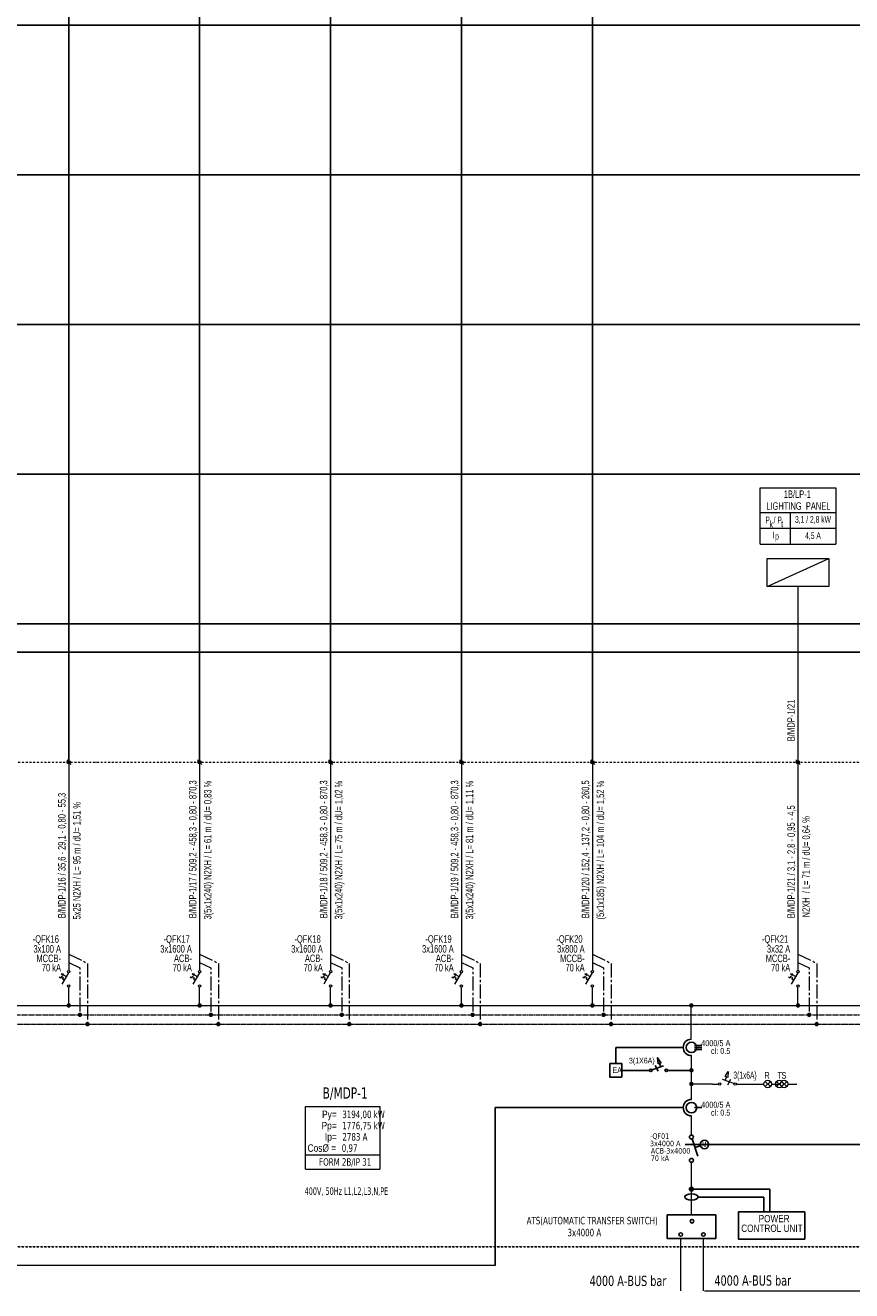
# Model space of a CAD drawing. Header units: millimetres. Extents: x -249865 to 125158, y -30755 to 173378.
# Tile 8 of 34: x -182826 to -160731, y 107722 to 141547. Entities that reach past the tile are written whole.
import ezdxf
from ezdxf.enums import TextEntityAlignment as Align

# ---------------------------------------------------------------- set-up
doc = ezdxf.new("R2010")
doc.units = ezdxf.units.MM
for name, pattern in [('CENTER2', [1.125, 0.75, -0.125, 0.125, -0.125]), ('DASHDOT', [1, 0.5, -0.25, 0, -0.25]), ('DASHED2', [0.375, 0.25, -0.125])]:
    doc.linetypes.add(name, pattern=pattern)
for name, color, linetype in [('1', 2, 'Continuous'), ('ANTET', 7, 'Continuous'), ('CERCEVE', 7, 'Continuous'), ('E_PANO-CIZIM', 7, 'Continuous'), ('E_PANO_YAZI', 1, 'Continuous'), ('EBUSBAR-ALEMINYUM', 5, 'Continuous'), ('KDmuh-1', 50, 'Continuous'), ('KDmuh-salter', 4, 'Continuous'), ('KDmuh-yazı1', 7, 'Continuous')]:
    doc.layers.add(name, color=color, linetype=linetype)
for name, color, linetype, lineweight in [('E-TP-BARA-N', 11, 'DASHED2', 13), ('E-TP-BARA-P', 6, 'Continuous', 18), ('E-TP-BARA-PE', 91, 'CENTER2', 13), ('E-TP-CIZIM', 3, 'Continuous', 13), ('E-TP-CIZIM-TEXT', 150, 'Continuous', 13), ('E-YAZI', 7, 'Continuous', 9), ('E_PANO-CERCEVE', 1, 'Continuous', 9)]:
    doc.layers.add(name, color=color, linetype=linetype, lineweight=lineweight)
doc.styles.add('AGPANO', font='arial.ttf')
doc.styles.add('EM-TP-ANTET-TT', font='arial.ttf', dxfattribs={"width": 0.8, "height": 150})
doc.styles.add('EM-TP-ANTET-TT1', font='swisscl.ttf', dxfattribs={"width": 0.8})
doc.styles.add('EM-TP-YAZI-SHX', font='swisscl.ttf', dxfattribs={"width": 0.6})
doc.styles.add('VEGA', font='swisscl.ttf')
doc.styles.add('VG-BLOK-YAZI', font='tahoma.ttf', dxfattribs={"height": 1})
doc.styles.add('VG-YAZI', font='arial.ttf', dxfattribs={"width": 0.8, "height": 150})

# ---------------------------------------------------------------- blocks, each defined once
blk = doc.blocks.new('SY125160')
blk.add_circle((23.1, -31.8), 7.61)
at = {"layer": 'KDmuh-salter', "color": 6}
blk.add_line((1.1, -41.7), (11.6, -10.8), dxfattribs=at)
at = {"layer": 'KDmuh-salter', "color": 10}
blk.add_line((6.4, -26.2), (15.8, -29.4), dxfattribs=at)
at = {"layer": 'KDmuh-salter'}
for centre in [(0, -3.5), (0, -45)]:
    blk.add_circle(centre, 3.5, dxfattribs=at)
at = {"layer": 'KDmuh-yazı1', "style": 'VEGA', "width": 0.7}
blk.add_text('M', height=10, rotation=180, dxfattribs=at).set_placement((26.5, -27, 0))
blk = doc.blocks.new('E-BARA-BAGLANTI')
blk.add_hatch(color=256).paths.add_polyline_path([(125, 0, 1), (-125, 0, 1)])
blk.add_circle((0, 0), 125)
blk = doc.blocks.new('VG-PN-AP-PB')
at = {"layer": 'E-TP-CIZIM', "color": 1, "elevation": 0}
for points in [[(1497.8, 329.8), (1497.8, 497.6), (1696.6, 497.6), (1696.6, 329.8)], [(1497.8, 368.5), (1696.6, 368.5)], [(1497.8, 329.8), (1696.6, 329.8)]]:
    blk.add_lwpolyline(points, dxfattribs=at)
at = {"layer": 'E-TP-CIZIM-TEXT', "color": 1, "style": 'VG-YAZI', "width": 0.8}
for s, p in [('Ру=', (1581.3, 466.3, 0)), ('Рр=', (1581.3, 436.3, 0)), ('Ip=', (1581.6, 406.3, 0)), ('Cos%%C =', (1579.9, 376.3, 0))]:
    blk.add_text(s, height=20, dxfattribs=at).set_placement(p, align=Align.RIGHT)
at = {"layer": 'E-TP-CIZIM-TEXT', "color": 7, "style": 'VG-BLOK-YAZI', "width": 0.8, "flags": 8}
blk.add_attdef('PANO-ADI', text='', height=30, dxfattribs=at).set_placement((1604, 531.6), align=Align.MIDDLE)
at = {"layer": 'E-TP-CIZIM-TEXT', "color": 1, "style": 'VG-BLOK-YAZI', "width": 0.8, "flags": 8}
for tag, p in [('PB-KGUC', (1596.3, 466.3, 0)), ('PB-TGUC', (1596.3, 436.3, 0)), ('PB-TAKM', (1596.6, 406.3, 0)), ('PB-COSF', (1594.9, 376.3, 0))]:
    blk.add_attdef(tag, p, '', height=20, dxfattribs=at)
blk.add_attdef('PB-IP', text='', height=20, dxfattribs=at).set_placement((1604, 349.1), align=Align.MIDDLE_CENTER)
at = {"layer": 'E-TP-CIZIM-TEXT', "style": 'VG-BLOK-YAZI', "width": 0.7, "flags": 8}
blk.add_attdef('PB-BARA', text='', height=20, dxfattribs=at).set_placement((1607.3, 269.8), align=Align.MIDDLE)
blk = doc.blocks.new('VG-PN-AP-CIKIS-2')
at = {"layer": 'E-TP-BARA-N', "linetype": 'CENTER2', "ltscale": 50, "flags": 128}
blk.add_lwpolyline([(0, 1364.8), (30, 1350.3), (30, 1225)], dxfattribs=at)
at = {"layer": 'E-TP-BARA-P', "linetype": 'Continuous'}
for p, q in [((0, 1895.6), (0, 1343.5)), ((0, 1250), (0, 1298.7))]:
    blk.add_line(p, q, dxfattribs=at)
at = {"layer": 'E-TP-BARA-PE', "ltscale": 50, "flags": 128}
blk.add_lwpolyline([(0, 1387), (50, 1362.8), (50, 1200)], dxfattribs=at)
at = {"layer": 'E-TP-CIZIM', "color": 7}
for p, q in [((-0.8, 1337.2), (-18.4, 1306.7)), ((-6.7, 1327), (-14.8, 1331.5))]:
    blk.add_line(p, q, dxfattribs=at)
at = {"layer": 'E-TP-CIZIM', "color": 7, "flags": 128}
blk.add_lwpolyline([(-12, 1317.7), (-16.3, 1320.1), (-14.2, 1323.8), (-19.8, 1327), (-21.9, 1323.2), (-25.6, 1325.3)], dxfattribs=at)
blk.add_lwpolyline([(-15.8, 1329.8), (-13.7, 1333.5), (-20.4, 1334.8)], close=True, dxfattribs=at)
at = {"layer": 'E-TP-CIZIM', "color": 1, "linetype": 'Continuous', "const_width": 5.93}
blk.add_lwpolyline([(-3, 1250, 1), (3, 1250, 1)], format="xyb", close=True, dxfattribs=at)
at = {"layer": 'E-TP-CIZIM', "color": 1, "linetype": 'Continuous', "const_width": 5.93, "elevation": 0}
for points in [[(27, 1225, 1), (32.9, 1225, 1)], [(47, 1200, 1), (52.9, 1200, 1)]]:
    blk.add_lwpolyline(points, format="xyb", close=True, dxfattribs=at)
at = {"layer": 'E-TP-CIZIM', "color": 7}
for centre in [(0, 1340.3), (0, 1301.9)]:
    blk.add_circle(centre, 3.2, dxfattribs=at)
at = {"layer": 'E_PANO-CERCEVE', "linetype": 'Continuous'}
blk.add_line((-5.4, 1906.3), (5.4, 1893.7), dxfattribs=at)
blk.add_ellipse((0, 1900), major_axis=(-4.45, 0), ratio=1, start_param=5.497787, end_param=11.780972, dxfattribs=at)
at = {"style": 'EM-TP-YAZI-SHX', "width": 0.8, "flags": 13}
blk.add_attdef('GEN', text='', height=20, dxfattribs=at).set_placement((26, 1172.8), align=Align.MIDDLE)
at = {"layer": 'E-TP-CIZIM-TEXT', "style": 'EM-TP-YAZI-SHX', "width": 0.8, "flags": 12}
for tag, p in [('ACIKLAMA1', (-8.5, 1483.2)), ('BES-KABLO', (31.5, 1479.9))]:
    blk.add_attdef(tag, p, '', height=20, rotation=90, dxfattribs=at)
for tag, p in [('SGRT-NO', (-20.7, 1417.6)), ('SGRT-AMP', (-20.7, 1391.3)), ('SGRT-NOT', (-20.7, 1341)), ('SGRT-TIP', (-20.7, 1365.9))]:
    blk.add_attdef(tag, text='', height=20, dxfattribs=at).set_placement(p, align=Align.RIGHT)
blk = doc.blocks.new('VG-PN-AP-YUK-EAP')
at = {"layer": 'E-TP-CIZIM'}
blk.add_line((-82.4, 470), (82.4, 545), dxfattribs=at)
at = {"layer": 'E-TP-CIZIM', "linetype": 'Continuous'}
blk.add_line((0, 470), (0, 0), dxfattribs=at)
at = {"layer": 'E-TP-CIZIM', "color": 3}
blk.add_lwpolyline([(-82.4, 545), (82.4, 545), (82.4, 470), (-82.4, 470), (-82.4, 545)], dxfattribs=at)
at = {"style": 'EM-TP-YAZI-SHX', "width": 0.6, "flags": 9}
blk.add_attdef('GEN', text='', height=15, dxfattribs=at).set_placement((28.4, -26.8), align=Align.MIDDLE)
blk = doc.blocks.new('VG-PN-AP-YUK-BILGI')
at = {"layer": 'E-YAZI', "ltscale": 500}
for p, q in [((-100.8, 667.5), (101.5, 667.5)), ((-21.3, 666.6), (-21.3, 583.4)), ((-100.8, 625.5), (101.5, 625.5)), ((-100.8, 583.4), (101.5, 583.4))]:
    blk.add_line(p, q, dxfattribs=at)
blk.add_lwpolyline([(-100.8, 583.4), (-100.8, 733.8), (101.5, 733.8), (101.5, 583.4)], dxfattribs=at)
at = {"layer": 'E-TP-CIZIM-TEXT', "style": 'EM-TP-ANTET-TT1', "width": 0.8}
for s, p in [('P  / P ', (-62.7, 638.5)), ('k', (-71.3, 627.6)), ('t', (-42.7, 628.6)), ('I', (-64.8, 598.3)), ('p', (-56.2, 595.3))]:
    blk.add_text(s, height=18, dxfattribs=at).set_placement(p, align=Align.CENTER)
at = {"layer": 'E-TP-CIZIM-TEXT', "style": 'EM-TP-ANTET-TT1', "width": 0.8, "flags": 12}
for tag, height, p in [('YUK-ADI', 20, (-1.8, 717)), ('YUK-ADI1', 20, (-1.8, 685)), ('GUC', 18, (40.1, 647.9)), ('AKIM', 18, (40.1, 604.2))]:
    blk.add_attdef(tag, text='', height=height, dxfattribs=at).set_placement(p, align=Align.MIDDLE)
at = {"layer": 'E-TP-CIZIM-TEXT', "ltscale": 500, "style": 'EM-TP-YAZI-SHX', "flags": 12}
for tag, p in [('LINYENOT-1', (-8.5, 55.8)), ('LINYENOT-2', (31.5, 55.8))]:
    blk.add_attdef(tag, p, '', height=20, rotation=90, dxfattribs=at)
at = {"layer": 'E-TP-CIZIM-TEXT', "ltscale": 500, "style": 'EM-TP-YAZI-SHX', "width": 0.8, "flags": 9}
blk.add_attdef('GEN', text='', height=20, dxfattribs=at).set_placement((28.4, -26.8), align=Align.MIDDLE)

msp = doc.modelspace()

# ---------------------------------------------------------------- linework, layer by layer
for p, q in [((-178165, 121847), (-178165, 149847)), ((-174665, 121847), (-174665, 149847)), ((-171165, 121847), (-171165, 149847)), ((-167665, 121847), (-167665, 149847)), ((-181665, 121847), (-181665, 145847)), ((-137016, 124792), (-236583, 124792, 0)), ((-170266, 112615, 0), (-170266, 108398, 0)), ((-162919, 110438, 0), (-165016, 110438, 0)), ((-162919, 109829, 0), (-162919, 110438, 0)), ((-163077, 110224, 0), (-164838, 110224, 0)), ((-163077, 109829, 0), (-163077, 110224, 0))]:
    msp.add_line(p, q)
at = {"color": 7}
msp.add_line((-170266, 108398, 0), (-247797, 108425, 0), dxfattribs=at)
for points in [[(-235765, 141547), (-122132, 141547), (-122132, 137547), (-235765, 137547)], [(-235765, 137547), (-122132, 137547), (-122132, 133547), (-235765, 133547)], [(-235765, 133547), (-122132, 133547), (-122132, 129547), (-235765, 129547)], [(-235765, 129547), (-122132, 129547), (-122132, 125547), (-235765, 125547)]]:
    msp.add_lwpolyline(points, close=True, dxfattribs=at)
at = {"elevation": 0}
msp.add_lwpolyline([(-165182, 111631), (-120827, 111631)], dxfattribs=at)
msp.add_lwpolyline([(-161987, 109829), (-163760, 109829), (-163760, 109102), (-161987, 109102)], close=True, dxfattribs=at)
for centre in [(-165002, 109578, 0), (-165301, 109224, 0), (-164695, 109224, 0)]:
    msp.add_circle(centre, 47.9)
at = {"extrusion": (0, 0, -1)}
msp.add_ellipse((-165016, 110228, 0), major_axis=(-178, 0), ratio=0.462882, dxfattribs=at)
at = {"layer": 'ANTET'}
msp.add_circle((-165017, 114225, 0), 140, dxfattribs=at)
msp.add_arc((-165017, 114225, 0), 220, 90, 270, dxfattribs=at)
at = {"layer": 'CERCEVE', "elevation": 0}
for points in [[(-166873, 113429), (-167195, 113429), (-167195, 113795), (-166873, 113795)], [(-165664, 109749), (-164368, 109749), (-164368, 109114), (-165664, 109114)]]:
    msp.add_lwpolyline(points, close=True, dxfattribs=at)
at = {"layer": 'E-TP-BARA-N', "ltscale": 100}
msp.add_line((-235225, 115097, 0), (-122336, 115097, 0), dxfattribs=at)
at = {"layer": 'E-TP-BARA-P'}
for p, q in [((-235225, 115347, 0), (-122336, 115347, 0)), ((-165019, 114445, 0), (-165019, 115347, 0)), ((-165017, 112835, 0), (-165018, 114005, 0)), ((-165017, 111877, 0), (-165017, 112395, 0)), ((-165016, 109749, 0), (-165016, 111154, 0)), ((-165301, 107722, 0), (-165301, 109114, 0)), ((-164695, 107722, 0), (-164695, 109114, 0))]:
    msp.add_line(p, q, dxfattribs=at)
at = {"layer": 'E-TP-BARA-P', "color": 1}
msp.add_line((-164663, 107722, 0), (-120455, 107722, 0), dxfattribs=at)
at = {"layer": 'E-TP-BARA-PE', "ltscale": 50}
msp.add_line((-235225, 114847, 0), (-122336, 114847, 0), dxfattribs=at)
at = {"layer": 'E-TP-CIZIM'}
for p, q in [((-163879, 113258, 0), (-164188, 113363, 0)), ((-164113, 113338, 0), (-164081, 113432, 0)), ((-164047, 113224, 0), (-163962, 113377, 0)), ((-162905, 113176, 0), (-163046, 113317, 0)), ((-162905, 113317, 0), (-163046, 113176, 0)), ((-162596, 113176, 0), (-162738, 113317, 0)), ((-162596, 113317, 0), (-162738, 113176, 0)), ((-162467, 113176, 0), (-162609, 113317, 0)), ((-162467, 113317, 0), (-162609, 113176, 0)), ((-164457, 113247, 0), (-165018, 113247, 0)), ((-164457, 113247, 0), (-164296, 113247, 0)), ((-163811, 113247, 0), (-163076, 113247, 0)), ((-162876, 113247, 0), (-162638, 113247, 0)), ((-162438, 113247, 0), (-162200, 113247, 0))]:
    msp.add_line(p, q, dxfattribs=at)
at = {"layer": 'E-TP-CIZIM', "elevation": 0}
msp.add_lwpolyline([(-164045, 113420), (-164116, 113444), (-164030, 113582), (-164045, 113420)], dxfattribs=at)
at = {"layer": 'E-TP-CIZIM', "linetype": 'Continuous', "const_width": 59.3, "elevation": 0}
msp.add_lwpolyline([(-165047, 113248, 1), (-164987, 113248, 1)], format="xyb", close=True, dxfattribs=at)
at = {"layer": 'E-TP-CIZIM'}
for centre, radius in [((-162976, 113247, 0), 100), ((-162667, 113247, 0), 100), ((-162538, 113247, 0), 100), ((-164261, 113247, 0), 35), ((-163846, 113247, 0), 35)]:
    msp.add_circle(centre, radius, dxfattribs=at)
at = {"layer": 'E_PANO-CERCEVE', "color": 9, "linetype": 'DASHDOT', "ltscale": 100}
for p, q in [((-235766, 121847, 0), (-140844, 121847, 0)), ((-235765, 108898, 0), (-140844, 108898, 0))]:
    msp.add_line(p, q, dxfattribs=at)
at = {"layer": 'E_PANO-CERCEVE', "color": 9, "linetype": 'DASHDOT', "ltscale": 100, "elevation": 0}
msp.add_lwpolyline([(-235766, 121847), (-122113, 121847), (-122113, 108898), (-235766, 108898)], close=True, dxfattribs=at)
at = {"layer": 'E_PANO-CIZIM', "ltscale": 500}
for p, q in [((-164933, 114280, 0), (-164739, 114280, 0)), ((-164933, 114225, 0), (-164739, 114225, 0)), ((-164933, 114170, 0), (-164739, 114170, 0)), ((-164933, 112615, 0), (-164739, 112615, 0))]:
    msp.add_line(p, q, dxfattribs=at)
at = {"layer": 'E_PANO-CIZIM'}
for p, q in [((-165390, 112615, 0), (-170266, 112615, 0)), ((-165236, 112615, 0), (-165448, 112615, 0))]:
    msp.add_line(p, q, dxfattribs=at)
at = {"layer": 'E_PANO-CIZIM', "linetype": 'Continuous', "const_width": 59.3, "elevation": 0}
for points in [[(-164989, 115347, -1), (-165049, 115347, -1)], [(-164987, 113613, -1), (-165046, 113613, -1)]]:
    msp.add_lwpolyline(points, format="xyb", close=True, dxfattribs=at)
at = {"layer": 'E_PANO-CIZIM', "ltscale": 500}
msp.add_circle((-165016, 112615, 0), 140, dxfattribs=at)
msp.add_arc((-165016, 112615, 0), 220, 90.0047, 270.0047, dxfattribs=at)
at = {"layer": 'KDmuh-1', "color": 7}
for p, q in [((-165237, 114225, 0), (-167034, 114225, 0)), ((-167034, 113795, 0), (-167034, 114225, 0)), ((-166138, 113612, 0), (-166873, 113612, 0)), ((-165653, 113612, 0), (-165016, 113612, 0))]:
    msp.add_line(p, q, dxfattribs=at)
at = {"layer": 'KDmuh-salter'}
for p, q in [((-166070, 113624, 0), (-165761, 113729, 0)), ((-165902, 113590, 0), (-165987, 113743, 0)), ((-165836, 113703, 0), (-165868, 113798, 0))]:
    msp.add_line(p, q, dxfattribs=at)
at = {"layer": 'KDmuh-salter', "elevation": 0}
msp.add_lwpolyline([(-165903, 113786), (-165833, 113810), (-165919, 113948), (-165903, 113786)], dxfattribs=at)
at = {"layer": 'KDmuh-salter'}
for centre in [(-166103, 113612, 0), (-165688, 113612, 0)]:
    msp.add_circle(centre, 35, dxfattribs=at)

# ---------------------------------------------------------------- block references
ref = msp.add_blockref('VG-PN-AP-YUK-BILGI', (-162167, 121847), dxfattribs=dict(xscale=10.00000000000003, yscale=10.00000000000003, zscale=10.00000000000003))
ref.add_attrib('LINYENOT-1', 'B/MDP-1/21', (-162252, 122405), dxfattribs={"layer": 'E-TP-CIZIM-TEXT', "ltscale": 500, "height": 200, "rotation": 90, "style": 'EM-TP-YAZI-SHX', "flags": 12})
ref.add_attrib('YUK-ADI', '1B/LP-1', dxfattribs={"layer": 'E-TP-CIZIM-TEXT', "height": 200, "style": 'EM-TP-ANTET-TT1', "width": 0.8, "flags": 12}).set_placement((-162185, 129017), align=Align.MIDDLE)
ref.add_attrib('YUK-ADI1', ' LIGHTING  PANEL', dxfattribs={"layer": 'E-TP-CIZIM-TEXT', "height": 200, "style": 'EM-TP-ANTET-TT1', "width": 0.8, "flags": 12}).set_placement((-162185, 128697), align=Align.MIDDLE)
ref.add_attrib('GUC', '3,1 / 2,8 kW', dxfattribs={"layer": 'E-TP-CIZIM-TEXT', "height": 180, "style": 'EM-TP-ANTET-TT1', "width": 0.8, "flags": 12}).set_placement((-161766, 128326), align=Align.MIDDLE)
ref.add_attrib('AKIM', '4,5 A', dxfattribs={"layer": 'E-TP-CIZIM-TEXT', "height": 180, "style": 'EM-TP-ANTET-TT1', "width": 0.8, "flags": 12}).set_placement((-161766, 127889), align=Align.MIDDLE)
at = {"xscale": 10.00000000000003, "yscale": 10.00000000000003, "zscale": 10.00000000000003}
msp.add_blockref('VG-PN-AP-YUK-EAP', (-162167, 121847), dxfattribs=at)
for name, p, values in [('VG-PN-AP-CIKIS-2', (-181665, 102847), {'ACIKLAMA1': 'B/MDP-1/16 / 35,6 - 29,1 - 0,80 - 55,3', 'BES-KABLO': '5x25 N2XH / L= 95 m / dU= 1,51 %', 'SGRT-AMP': '3x100 A', 'SGRT-TIP': 'MCCB-', 'SGRT-NOT': '70 kA', 'SGRT-NO': '-QFK16 '}), ('VG-PN-AP-CIKIS-2', (-178165, 102847), {'ACIKLAMA1': 'B/MDP-1/17 / 509,2 - 458,3 - 0,80 - 870,3', 'BES-KABLO': '3(5x1x240) N2XH / L= 61 m / dU= 0,83 %', 'SGRT-AMP': '3x1600 A', 'SGRT-TIP': 'ACB-', 'SGRT-NOT': '70 kA', 'SGRT-NO': '-QFK17 '}), ('VG-PN-AP-CIKIS-2', (-174665, 102847), {'ACIKLAMA1': 'B/MDP-1/18 / 509,2 - 458,3 - 0,80 - 870,3', 'BES-KABLO': '3(5x1x240) N2XH / L= 75 m / dU= 1,02 %', 'SGRT-AMP': '3x1600 A', 'SGRT-TIP': 'ACB-', 'SGRT-NOT': '70 kA', 'SGRT-NO': '-QFK18 '}), ('VG-PN-AP-CIKIS-2', (-171165, 102847), {'ACIKLAMA1': 'B/MDP-1/19 / 509,2 - 458,3 - 0,80 - 870,3', 'BES-KABLO': '3(5x1x240) N2XH / L= 81 m / dU= 1,11 %', 'SGRT-AMP': '3x1600 A', 'SGRT-TIP': 'ACB-', 'SGRT-NOT': '70 kA', 'SGRT-NO': '-QFK19 '}), ('VG-PN-AP-CIKIS-2', (-167665, 102847), {'ACIKLAMA1': 'B/MDP-1/20 / 152,4 - 137,2 - 0,80 - 260,5', 'BES-KABLO': '(5x1x185) N2XH / L= 104 m / dU= 1,52 %', 'SGRT-AMP': '3x800 A', 'SGRT-TIP': 'MCCB-', 'SGRT-NOT': '70 kA', 'SGRT-NO': '-QFK20 '}), ('VG-PN-AP-CIKIS-2', (-162167, 102847), {'ACIKLAMA1': 'B/MDP-1/21 / 3,1 - 2,8 - 0,95 - 4,5', 'BES-KABLO': ' N2XH  / L= 71 m / dU= 0,64 %', 'SGRT-AMP': '3x32 A', 'SGRT-TIP': 'MCCB-', 'SGRT-NOT': '70 kA', 'SGRT-NO': '-QFK21 '}), ('VG-PN-AP-PB', (-190314, 107672, 0), {'PANO-ADI': 'B/MDP-1', 'PB-KGUC': '3194,00 kW', 'PB-TGUC': '1776,75 kW', 'PB-TAKM': '2783 A', 'PB-COSF': '0,97', 'PB-IP': 'FORM 2B/IP 31', 'PB-BARA': '400V, 50Hz L1,L2,L3,N,PE'})]:
    msp.add_blockref(name, p, dxfattribs=at).add_auto_attribs(values)
at = {"layer": 'EBUSBAR-ALEMINYUM', "extrusion": (0, 0, -1), "xscale": 0.4176900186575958, "yscale": 0.4176899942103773, "zscale": -0.4176900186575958}
msp.add_blockref('E-BARA-BAGLANTI', (165016, 110438, 0), dxfattribs=at)
at = {"layer": 'KDmuh-1', "xscale": -15, "yscale": 15, "zscale": 15, "rotation": 180}
msp.add_blockref('SY125160', (-165016, 111154, 0), dxfattribs=at)

# ---------------------------------------------------------------- texts
at = {"layer": '1', "color": 7, "style": 'AGPANO', "width": 0.8}
for s, p in [('POWER ', (-163219, 109550, 0)), ('CONTROL UNIT', (-163685, 109293, 0))]:
    msp.add_text(s, height=196, rotation=0.0232, dxfattribs=at).set_placement(p)
at = {"layer": 'E-TP-CIZIM-TEXT', "width": 0.8}
for s, height, style, p in [('4000/5 A', 160, 'VG-YAZI', (-163974, 114259, 0)), ('cl: 0.5', 160, 'VG-YAZI', (-163974, 114050, 0)), ('4000/5 A', 160, 'VG-YAZI', (-163974, 112612, 0)), ('cl: 0.5', 160, 'VG-YAZI', (-163974, 112402, 0)), ('3x4000 A', 200, 'VG-BLOK-YAZI', (-167428, 109177, 0))]:
    msp.add_text(s, height=height, rotation=359.9953, dxfattribs=dict(at, style=style)).set_placement(p, align=Align.RIGHT)
at = {"layer": 'E-TP-CIZIM-TEXT', "ltscale": 500, "style": 'VG-YAZI', "width": 0.661674}
msp.add_text('3(1x6A)', height=192, rotation=359.9953, dxfattribs=at).set_placement((-163894, 113388, 0), (-163273, 113388, 0), align=Align.FIT)
at = {"layer": 'E-TP-CIZIM-TEXT', "style": 'EM-TP-ANTET-TT', "width": 0.8}
for s, p in [('R', (-163067, 113386, 13430)), ('T', (-162717, 113386, 13430)), ('S', (-162610, 113386, 13430))]:
    msp.add_text(s, height=180, rotation=359.9953, dxfattribs=at).set_placement(p)
at = {"layer": 'E-TP-CIZIM-TEXT', "style": 'VG-BLOK-YAZI', "width": 0.8}
msp.add_text('ATS(AUTOMATIC TRANSFER SWITCH)', height=200, rotation=359.9953, dxfattribs=at).set_placement((-167669, 109596, 0), align=Align.MIDDLE_CENTER)
for p in [(-167738, 107848, 896), (-164402, 107858, 896)]:
    msp.add_text('4000 A-BUS bar', height=273.6, dxfattribs=at).set_placement(p)
at = {"layer": 'E_PANO_YAZI', "style": 'VG-BLOK-YAZI', "width": 0.8}
for s, p in [('3x4000 A', (-166124, 111584)), ('-QF01', (-166122, 111780)), ('ACB-3x4000', (-166102, 111387)), ('70 kA ', (-166102, 111190))]:
    msp.add_text(s, height=148, dxfattribs=at).set_placement(p)
at = {"layer": 'KDmuh-yazı1', "style": 'VEGA'}
for s, p in [('EA', (-167125, 113545, 0)), ('3(1X6A)', (-166687, 113798, 0))]:
    msp.add_text(s, height=150, dxfattribs=at).set_placement(p)

doc.saveas('drawing.dxf')
